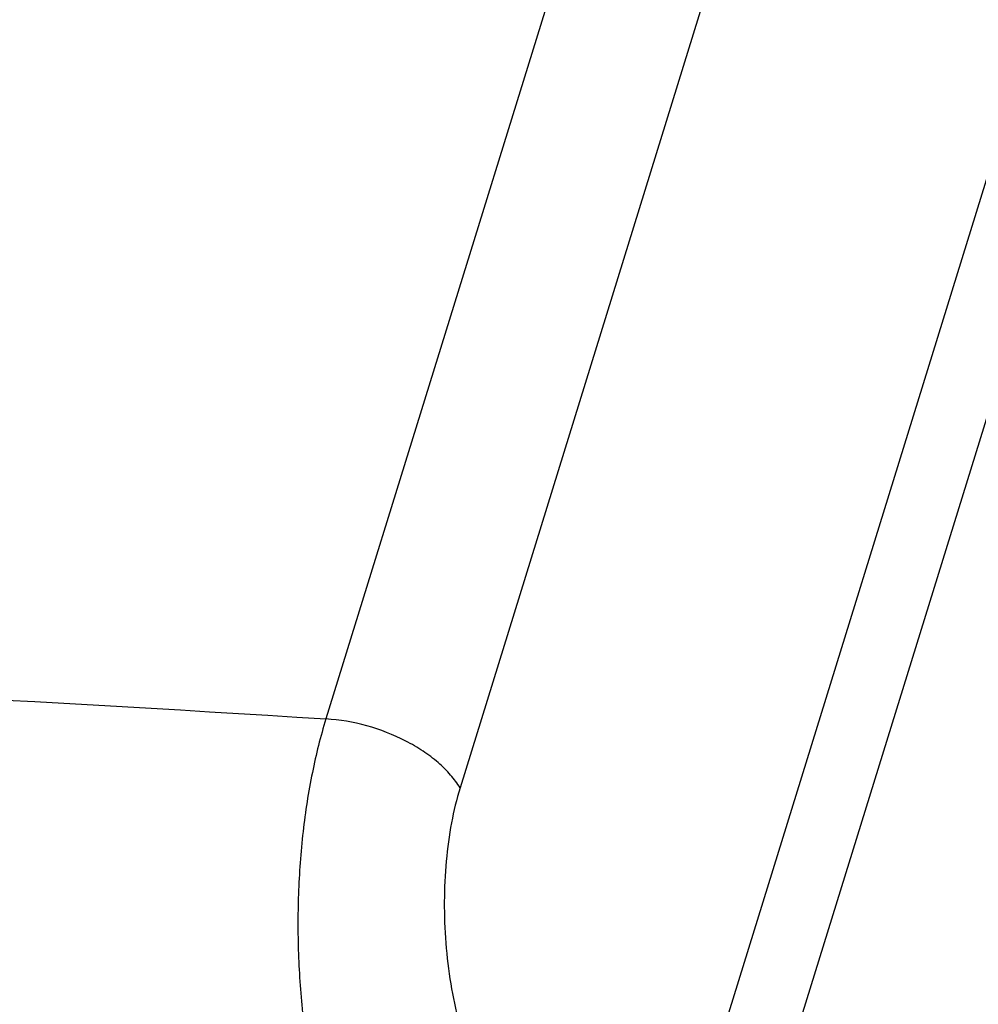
# Model space of a CAD drawing. Header units: inches. Extents: x 0 to 22, y 0 to 17.
# Tile 55 of 71: x 15.892 to 16.235, y 13.248 to 13.6. Entities that reach past the tile are written whole.
import ezdxf

# ---------------------------------------------------------------- set-up
doc = ezdxf.new("R2010")
doc.units = ezdxf.units.IN
doc.header["$LTSCALE"] = 1.21
doc.header["$MEASUREMENT"] = 0
doc.layers.get('0').update_dxf_attribs({"linetype": 'CONTINUOUS'})

msp = doc.modelspace()

# ---------------------------------------------------------------- linework, layer by layer
at = {"color": 9, "linetype": 'CONTINUOUS'}
for p, q in [((16.68229, 15.55292), (16.00141, 13.34958)), ((16.73023, 15.52825), (16.04935, 13.32491))]:
    msp.add_line(p, q, dxfattribs=at)
at = {"color": 7, "linetype": 'CONTINUOUS'}
msp.add_line((16.10752, 13.12183), (16.81344, 15.40617), dxfattribs=at)
at = {"color": 3, "linetype": 'CONTINUOUS'}
msp.add_line((16.31913, 13.72128), (16.13129, 13.11345), dxfattribs=at)
at = {"color": 9, "linetype": 'CONTINUOUS'}
for points, knots in [([(14.68632, 13.34958), (14.90204, 13.36427), (15.34079, 13.37845), (15.77948, 13.36386), (16.00141, 13.34958)], [0, 0, 0, 0, 0.492966, 1, 1, 1, 1]), ([(16.00141, 13.34958), (15.99945, 13.3433), (15.99613, 13.32997), (15.9929, 13.30901), (15.99128, 13.28684), (15.99134, 13.26423), (15.99306, 13.24196), (15.99637, 13.22081), (16.00116, 13.20148), (16.00549, 13.18952), (16.00792, 13.18403)], [0, 0, 0, 0, 0.1171, 0.243993, 0.377062, 0.512432, 0.646095, 0.774173, 0.89315, 1, 1, 1, 1]), ([(16.04935, 13.32491), (16.04837, 13.32655), (16.04597, 13.32978), (16.04149, 13.33419), (16.03608, 13.33825), (16.02773, 13.34311), (16.01617, 13.34757), (16.00632, 13.34929), (16.00141, 13.34958)], [0, 0, 0, 0, 0.102682, 0.215655, 0.337458, 0.466192, 0.734749, 1, 1, 1, 1]), ([(16.04935, 13.32491), (16.04809, 13.32083), (16.04601, 13.31216), (16.04417, 13.29853), (16.04351, 13.28412), (16.04406, 13.26944), (16.04579, 13.255), (16.04863, 13.24129), (16.05248, 13.22877), (16.05581, 13.22105), (16.05765, 13.21752)], [0, 0, 0, 0, 0.116447, 0.242574, 0.374904, 0.509688, 0.643077, 0.771378, 0.89129, 1, 1, 1, 1])]:
    msp.add_open_spline(points, degree=3, knots=knots, dxfattribs=at)

doc.saveas('drawing.dxf')
